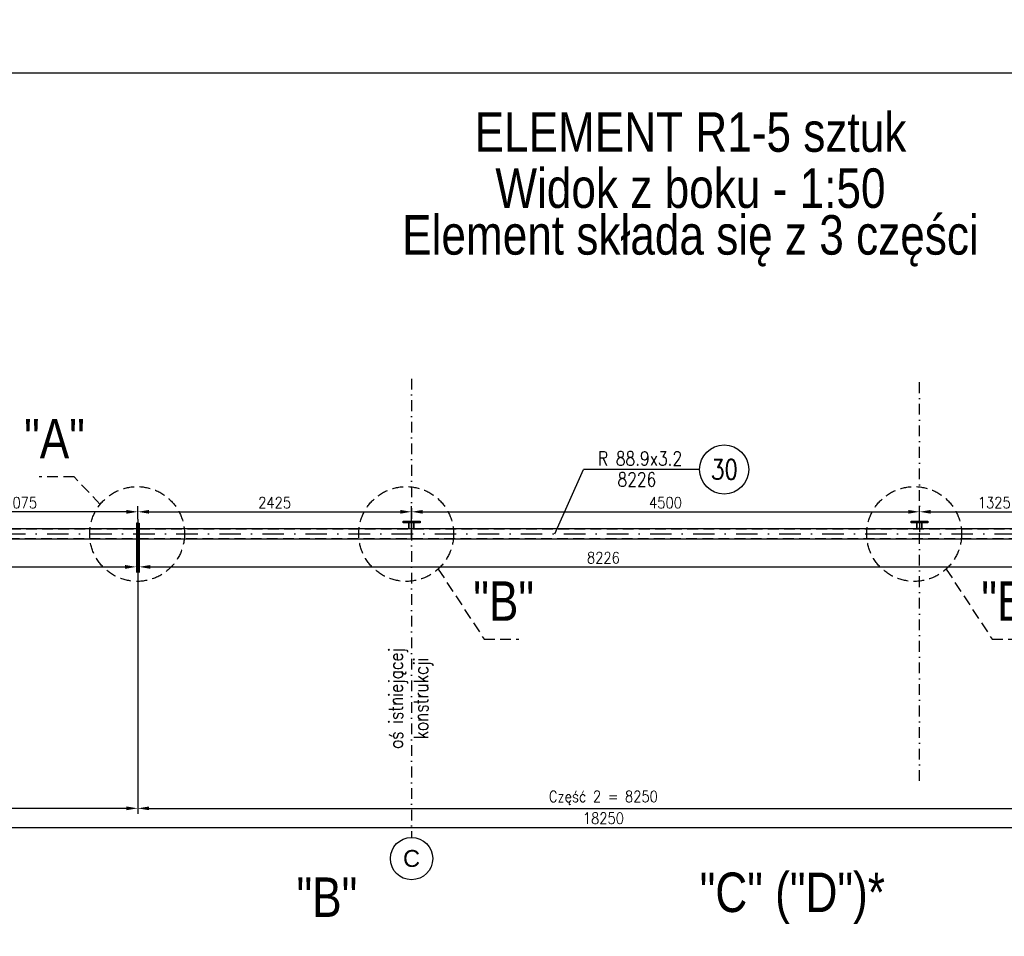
# Model space of a CAD drawing. Header units: millimetres. Extents: x -34919 to 306996, y -293018 to -145733.
# Tile 115 of 256: x 73232 to 74976, y -203398 to -201773. Entities that reach past the tile are written whole.
import ezdxf
from ezdxf.enums import TextEntityAlignment as Align

# ---------------------------------------------------------------- set-up
doc = ezdxf.new("R2010")
doc.units = ezdxf.units.MM
doc.header["$LTSCALE"] = 3
doc.linetypes.add('DASHDOT', pattern=[25.4, 12.7, -6.35, 0, -6.35])
doc.linetypes.add('HIDDEN', pattern=[9.525, 6.35, -3.175])
for name, color, linetype in [('0_18', 4, 'Continuous'), ('K-wypełnienia', 8, 'Continuous'), ('poziome 1', 7, 'Continuous'), ('PROFILE', 2, 'Continuous'), ('Prz', 5, 'Continuous'), ('slupki', 7, 'Continuous'), ('stezenia', 4, 'Continuous')]:
    doc.layers.add(name, color=color, linetype=linetype)
doc.layers.add('OPISY', color=2, linetype='Continuous', lineweight=13)
doc.styles.add('ARIAL', font='arial.ttf', dxfattribs={"width": 0.7, "height": 300})
doc.styles.add('NOVE3', font='romans.shx', dxfattribs={"width": 0.7})
doc.styles.add('R20', font='romans.shx', dxfattribs={"width": 0.85})
doc.styles.add('R50', font='romans.shx', dxfattribs={"width": 0.85, "height": 50})
doc.styles.add('ROMANS', font='romans.shx')
doc.styles.get("Standard").update_dxf_attribs({"font": 'arial.ttf', "height": 25})
doc.dimstyles.new('Skala 1_10_50', dxfattribs={"dimscale": 10, "dimtxt": 2, "dimasz": 2, "dimexe": 1, "dimexo": 0, "dimtad": 1, "dimdec": 0, "dimlfac": 5, "dimdsep": 46, "dimtxsty": 'R20', "dimcen": 0, "dimclrd": 4, "dimclre": 4, "dimclrt": 3, "dimadec": 0, "dimazin": 0, "dimtfac": 1, "dimtdec": 0, "dimtix": 1, "dimtmove": 0, "dimatfit": 2, "dimfxl": 1, "dimtolj": 1, "dimtzin": 0, "dimarcsym": 0})

# ---------------------------------------------------------------- blocks, each defined once
blk = doc.blocks.new('*D206')
at = {"layer": 'Defpoints', "color": 0, "transparency": 16777216}
for p in [(73440.8, -202658.7), (72440.8, -202674.7), (72440.8, -203171.4)]:
    blk.add_point(p, dxfattribs=at)
at = {"layer": 'stezenia', "color": 4, "lineweight": -2, "transparency": 16777216}
for p, q in [((73440.8, -202658.7), (73440.8, -203181.4)), ((72440.8, -202674.7), (72440.8, -203181.4)), ((73420.8, -203171.4), (72460.8, -203171.4))]:
    blk.add_line(p, q, dxfattribs=at)
at = {"layer": 'stezenia', "color": 4, "transparency": 16777216}
for points in [[(72460.8, -203168.1), (72460.8, -203174.7), (72440.8, -203171.4)], [(73420.8, -203168.1), (73420.8, -203174.7), (73440.8, -203171.4)]]:
    blk.add_solid(points, dxfattribs=at)
at = {"layer": 'stezenia', "color": 3, "transparency": 16777216, "insert": (72940.8, -203152.8), "char_height": 20, "attachment_point": 5, "style": 'R20'}
blk.add_mtext('\\A1;Część 1 = 5000', dxfattribs=at)
blk = doc.blocks.new('*D207')
at = {"layer": 'Defpoints', "color": 0, "transparency": 16777216}
for p in [(73440.8, -202658.7), (75090.8, -202658.7, 0), (75090.8, -203171.4)]:
    blk.add_point(p, dxfattribs=at)
at = {"layer": 'stezenia', "color": 4, "lineweight": -2, "transparency": 16777216}
for p, q in [((73440.8, -202658.7), (73440.8, -203181.4)), ((75090.8, -202658.7), (75090.8, -203181.4)), ((73460.8, -203171.4), (75070.8, -203171.4))]:
    blk.add_line(p, q, dxfattribs=at)
at = {"layer": 'stezenia', "color": 4, "transparency": 16777216}
for points in [[(73460.8, -203168.1), (73460.8, -203174.7), (73440.8, -203171.4)], [(75070.8, -203168.1), (75070.8, -203174.7), (75090.8, -203171.4)]]:
    blk.add_solid(points, dxfattribs=at)
at = {"layer": 'stezenia', "color": 3, "transparency": 16777216, "insert": (74265.8, -203152.8), "char_height": 20, "attachment_point": 5, "style": 'R20'}
blk.add_mtext('\\A1;Część 2 = 8250', dxfattribs=at)
blk = doc.blocks.new('*D217')
at = {"layer": 'Defpoints', "color": 0, "transparency": 16777216}
for p in [(73025.8, -202515.9, 0), (73025.8, -202645.8), (73440.8, -202658.7)]:
    blk.add_point(p, dxfattribs=at)
at = {"layer": 'stezenia', "color": 4, "lineweight": -2, "transparency": 16777216}
for p, q in [((73025.8, -202515.9), (73025.8, -202655.8)), ((73440.8, -202658.7), (73440.8, -202635.8)), ((73420.8, -202645.8), (73045.8, -202645.8))]:
    blk.add_line(p, q, dxfattribs=at)
at = {"layer": 'stezenia', "color": 4, "transparency": 16777216}
for points in [[(73045.8, -202642.5), (73045.8, -202649.1), (73025.8, -202645.8)], [(73420.8, -202642.5), (73420.8, -202649.1), (73440.8, -202645.8)]]:
    blk.add_solid(points, dxfattribs=at)
at = {"layer": 'stezenia', "color": 3, "transparency": 16777216, "insert": (73233.3, -202629.6), "char_height": 20, "attachment_point": 5, "style": 'R20'}
blk.add_mtext('\\A1;2075', dxfattribs=at)
blk = doc.blocks.new('*D218')
at = {"layer": 'Defpoints', "color": 0, "transparency": 16777216}
for p in [(73440.8, -202658.7), (73925.8, -202645.8), (73925.8, -202692.5)]:
    blk.add_point(p, dxfattribs=at)
at = {"layer": 'stezenia', "color": 4, "lineweight": -2, "transparency": 16777216}
for p, q in [((73440.8, -202658.7), (73440.8, -202635.8)), ((73925.8, -202692.5), (73925.8, -202635.8)), ((73460.8, -202645.8), (73905.8, -202645.8))]:
    blk.add_line(p, q, dxfattribs=at)
at = {"layer": 'stezenia', "color": 4, "transparency": 16777216}
for points in [[(73460.8, -202642.5), (73460.8, -202649.1), (73440.8, -202645.8)], [(73905.8, -202642.5), (73905.8, -202649.1), (73925.8, -202645.8)]]:
    blk.add_solid(points, dxfattribs=at)
at = {"layer": 'stezenia', "color": 3, "transparency": 16777216, "insert": (73683.3, -202629.6), "char_height": 20, "attachment_point": 5, "style": 'R20'}
blk.add_mtext('\\A1;2425', dxfattribs=at)
blk = doc.blocks.new('*D219')
at = {"layer": 'Defpoints', "color": 0, "transparency": 16777216}
for p in [(74825.8, -202645.8), (74825.8, -202654.5, 0), (73925.8, -202692.5)]:
    blk.add_point(p, dxfattribs=at)
at = {"layer": 'stezenia', "color": 4, "lineweight": -2, "transparency": 16777216}
for p, q in [((73925.8, -202692.5), (73925.8, -202635.8)), ((74825.8, -202654.5), (74825.8, -202635.8)), ((73945.8, -202645.8), (74805.8, -202645.8))]:
    blk.add_line(p, q, dxfattribs=at)
at = {"layer": 'stezenia', "color": 4, "transparency": 16777216}
for points in [[(73945.8, -202642.5), (73945.8, -202649.1), (73925.8, -202645.8)], [(74805.8, -202642.5), (74805.8, -202649.1), (74825.8, -202645.8)]]:
    blk.add_solid(points, dxfattribs=at)
at = {"layer": 'stezenia', "color": 3, "transparency": 16777216, "insert": (74375.8, -202629.6), "char_height": 20, "attachment_point": 5, "style": 'R20'}
blk.add_mtext('\\A1;4500', dxfattribs=at)
blk = doc.blocks.new('*D220')
at = {"layer": 'Defpoints', "color": 0, "transparency": 16777216}
for p in [(74825.8, -202654.5, 0), (75090.8, -202645.8), (75090.8, -202658.7)]:
    blk.add_point(p, dxfattribs=at)
at = {"layer": 'stezenia', "color": 4, "lineweight": -2, "transparency": 16777216}
for p, q in [((74825.8, -202654.5), (74825.8, -202635.8)), ((75090.8, -202658.7), (75090.8, -202635.8)), ((74845.8, -202645.8), (75070.8, -202645.8))]:
    blk.add_line(p, q, dxfattribs=at)
at = {"layer": 'stezenia', "color": 4, "transparency": 16777216}
for points in [[(74845.8, -202642.5), (74845.8, -202649.1), (74825.8, -202645.8)], [(75070.8, -202642.5), (75070.8, -202649.1), (75090.8, -202645.8)]]:
    blk.add_solid(points, dxfattribs=at)
at = {"layer": 'stezenia', "color": 3, "transparency": 16777216, "insert": (74958.3, -202629.6), "char_height": 20, "attachment_point": 5, "style": 'R20'}
blk.add_mtext('\\A1;1325', dxfattribs=at)
blk = doc.blocks.new('*D222')
at = {"layer": 'Defpoints', "color": 0, "transparency": 16777216}
for p in [(72440.8, -202694.7, 0), (73438.4, -202694.7, 0), (73438.4, -202743.4)]:
    blk.add_point(p, dxfattribs=at)
at = {"layer": 'stezenia', "color": 4, "lineweight": -2, "transparency": 16777216}
for p, q in [((72440.8, -202694.7), (72440.8, -202753.4)), ((73438.4, -202694.7), (73438.4, -202753.4)), ((72460.8, -202743.4), (73418.4, -202743.4))]:
    blk.add_line(p, q, dxfattribs=at)
at = {"layer": 'stezenia', "color": 4, "transparency": 16777216}
for points in [[(72460.8, -202740.1), (72460.8, -202746.8), (72440.8, -202743.4)], [(73418.4, -202740.1), (73418.4, -202746.8), (73438.4, -202743.4)]]:
    blk.add_solid(points, dxfattribs=at)
at = {"layer": 'stezenia', "color": 3, "transparency": 16777216, "insert": (72939.6, -202727.2), "char_height": 20, "attachment_point": 5, "style": 'R20'}
blk.add_mtext('\\A1;4988', dxfattribs=at)
blk = doc.blocks.new('*D223')
at = {"layer": 'Defpoints', "color": 0, "transparency": 16777216}
for p in [(73443.2, -202694.7, 0), (75088.4, -202694.7, 0), (75088.4, -202743.4)]:
    blk.add_point(p, dxfattribs=at)
at = {"layer": 'stezenia', "color": 4, "lineweight": -2, "transparency": 16777216}
for p, q in [((73443.2, -202694.7), (73443.2, -202753.4)), ((75088.4, -202694.7), (75088.4, -202753.4)), ((73463.2, -202743.4), (75068.4, -202743.4))]:
    blk.add_line(p, q, dxfattribs=at)
at = {"layer": 'stezenia', "color": 4, "transparency": 16777216}
for points in [[(73463.2, -202740.1), (73463.2, -202746.8), (73443.2, -202743.4)], [(75068.4, -202740.1), (75068.4, -202746.8), (75088.4, -202743.4)]]:
    blk.add_solid(points, dxfattribs=at)
at = {"layer": 'stezenia', "color": 3, "transparency": 16777216, "insert": (74265.8, -202727.2), "char_height": 20, "attachment_point": 5, "style": 'R20'}
blk.add_mtext('\\A1;8226', dxfattribs=at)
blk = doc.blocks.new('*D205')
at = {"layer": 'Defpoints', "color": 0, "transparency": 16777216}
for p in [(72440.8, -203078.5), (76090.8, -203078.5), (76090.8, -203205.2)]:
    blk.add_point(p, dxfattribs=at)
at = {"layer": 'stezenia', "color": 4, "lineweight": -2, "transparency": 16777216}
for p, q in [((72440.8, -203078.5), (72440.8, -203215.2)), ((76090.8, -203078.5), (76090.8, -203215.2)), ((72460.8, -203205.2), (76070.8, -203205.2))]:
    blk.add_line(p, q, dxfattribs=at)
at = {"layer": 'stezenia', "color": 4, "transparency": 16777216}
for points in [[(72460.8, -203201.9), (72460.8, -203208.6), (72440.8, -203205.2)], [(76070.8, -203201.9), (76070.8, -203208.6), (76090.8, -203205.2)]]:
    blk.add_solid(points, dxfattribs=at)
at = {"layer": 'stezenia', "color": 3, "transparency": 16777216, "insert": (74265.8, -203189), "char_height": 20, "attachment_point": 5, "style": 'R20'}
blk.add_mtext('\\A1;18250', dxfattribs=at)

msp = doc.modelspace()

# ---------------------------------------------------------------- linework, layer by layer
at = {"color": 4}
msp.add_line((74436.17, -202570.659, 0), (74230.8, -202570.659, 0), dxfattribs=at)
at = {"color": 6, "elevation": 0}
for points in [[(73940.839, -202665.056), (73910.839, -202665.056), (73910.839, -202662.656), (73940.839, -202662.656)], [(74840.839, -202665.056), (74810.839, -202665.056), (74810.839, -202662.656), (74840.839, -202662.656)]]:
    msp.add_lwpolyline(points, close=True, dxfattribs=at)
at = {"color": 6}
for points in [[(73438.439, -202693.636), (73440.839, -202693.636), (73440.839, -202665.991), (73438.439, -202665.991)], [(73443.239, -202693.636), (73440.839, -202693.636), (73440.839, -202665.991), (73443.239, -202665.991)]]:
    msp.add_lwpolyline(points, close=True, dxfattribs=at)
msp.add_circle((73925.839, -203260.426), 37.5)
at = {"layer": '0_18'}
msp.add_line((74179.979, -202684.835, 0), (74230.8, -202570.659, 0), dxfattribs=at)
at = {"layer": 'K-wypełnienia', "color": 1, "linetype": 'Continuous'}
msp.add_circle((74479.736, -202570.659, 0), 43.566, dxfattribs=at)
at = {"layer": 'poziome 1', "color": 3, "linetype": 'HIDDEN'}
for p, q in [((73327.948, -202583.721), (73266.291, -202583.721)), ((73374.039, -202632.59, 0), (73327.948, -202583.721)), ((73973.001, -202747.162, 0), (74054.347, -202871.534)), ((74873.062, -202747.162, 0), (74954.407, -202871.534, 0)), ((74054.347, -202871.534), (74116.004, -202871.534)), ((74954.407, -202871.534, 0), (75016.065, -202871.534, 0))]:
    msp.add_line(p, q, dxfattribs=at)
for centre in [(73439.602, -202685.131, 0), (73916.334, -202685.131, 0), (74816.394, -202685.131, 0)]:
    msp.add_circle(centre, 84.018, dxfattribs=at)
at = {"layer": 'PROFILE', "color": 2, "linetype": 'Continuous'}
for p, q in [((73921.009, -202675.856, 0), (73921.009, -202665.056, 0)), ((73930.669, -202675.856, 0), (73930.669, -202665.056, 0)), ((74821.009, -202675.856, 0), (74821.009, -202665.056, 0)), ((74830.669, -202675.856, 0), (74830.669, -202665.056, 0))]:
    msp.add_line(p, q, dxfattribs=at)
at = {"layer": 'Prz'}
msp.add_lwpolyline([(76407.931, -204767.769), (72307.931, -204767.769), (72307.931, -201867.769), (76407.931, -201867.769)], close=True, dxfattribs=at)
at = {"layer": 'slupki', "color": 4, "linetype": 'DASHDOT', "ltscale": 0.5}
for p, q in [((73925.839, -202409.91), (73925.839, -203222.926)), ((74825.839, -203122.926, 0), (74825.839, -202409.91, 0)), ((73925.839, -202662.656, 0), (73925.839, -202693.636)), ((74825.839, -202662.656, 0), (74825.839, -202693.636))]:
    msp.add_line(p, q, dxfattribs=at)
at = {"layer": 'slupki', "linetype": 'HIDDEN'}
for p, q in [((73921.809, -202675.856, 0), (73921.809, -202665.056, 0)), ((73929.869, -202675.856, 0), (73929.869, -202665.056, 0)), ((74821.809, -202675.856, 0), (74821.809, -202665.056, 0)), ((74829.869, -202675.856, 0), (74829.869, -202665.056, 0))]:
    msp.add_line(p, q, dxfattribs=at)
at = {"layer": 'slupki', "color": 4, "linetype": 'DASHDOT'}
msp.add_line((72440.839, -202684.746), (76090.839, -202684.746), dxfattribs=at)
at = {"layer": 'slupki', "linetype": 'HIDDEN'}
for points in [[(76090.839, -202676.576), (72440.839, -202676.576)], [(72440.839, -202692.916), (76090.839, -202692.916)]]:
    msp.add_lwpolyline(points, dxfattribs=at)
at = {"layer": 'stezenia', "color": 3}
msp.add_lwpolyline([(72440.839, -202675.856), (72440.839, -202693.636), (76090.839, -202693.636), (76090.839, -202675.856)], close=True, dxfattribs=at)

# ---------------------------------------------------------------- texts
at = {"color": 20, "insert": (33837.901, -182331.101), "char_height": 300, "width": 16331.01415, "attachment_point": 1, "style": 'NOVE3'}
msp.add_mtext('{\\C1;Wytyczne montażowe\\P\\H0.83333x;\\C3;Podczas montażu należy bezwzględnie przestrzegać dopuszczalnych tolerancji z uwagi na ścisłe dopasowanie elementów amortyzujących ugięcia dźwigarów przekrycia auli.\\P\\H1.2x;\\C1;\\PZabezpieczenia antykorozyjne.\\C256;\\P\\H0.83333x;\\C3;Wszystkie elementy stalowe konstrukcji należy poddać ocynkowaniu ogniowemu.\\PKonstrukcje przeznaczone do cynkowania ogniowego powinny odpowiadać następującym warunkom:\\P\\pl900;^I1. Spoiny powinny być wykonane metodą półautomatyczną w osłonie gazów ochronnych. Nie zaleca się spawania elektrodą otuloną, ze względu na złą jakość powłoki cynkowej na spoinach.\\P^I2. Powierzchnia konstrukcji powinna być wolna od: zawalcowań, zgorzelin, odprysków po spawaniu, ostrych krawędzi, zanieczyszczeń farbami, olejami, emulsjami oraz innymi materiałami stosowanymi przy trasowaniu, znakowaniu, spawaniu, wierceniu itp. W przypadku spawania elektrodą należy dokładnie usunąć otulinę spawalniczą w celu zminimalizowania wad powłoki. Po ocynkowaniu uwydatnią się wady jakości powierzchni stali np. zawalcowania, rysy traserskie, zeszlifowania, pory, odpryski spawalnicze, wadliwe spoiny.\\P^I3. Elementy konstrukcyjne powinny posiadać odpowiednie otwory technologiczne do odpowietrzenia, swobodnego przepływu cynku zewnątrz i wewnątrz elementu oraz do podwieszenia (mogą być przyspawane uchwyty z blachy z otworami).\\P^I4. W przypadku powierzchni spawanych na zakładkę, spoina powinna być szczelna ze wszystkich stron (spawana na około), a nakładki szczelnie przylegać do konstrukcji. Przekroje skrzynkowe oraz powierzchnie nakładające się mogą powodować uszkodzenie konstrukcji - pękanie spoin.\\P^I5. Każdy element konstrukcyjny powinien składać się z jednego gatunku stali.\\P^I6. Konstrukcje nie powinny posiadać małych szczelin lub wnęk. Spoiny powinny być szczelne i zamknięte wokół elementu, ponieważ w przeciwnym przypadku mogą po cynkowaniu wylewać się z nich resztki topnika i kwasu pogarszając jakość powłoki (tzw. "krwawe wycieki").\\P^I7. Naddatek wymiarowy dla otworów pod śruby powinien wynosić 1 - 2 mm.\\PTermiczne oddziaływanie kąpieli cynkowej uwalnia w elementach naprężenia wewnętrzne, co może powodować odkształcenia. Szczególnie uwidacznia się to w elementach spawanych. Dotyczy to także dwuteowników spawanych, których odkształcenia po cynkowaniu mogą przekroczyć dopuszczalne normy, oraz nie usztywnionych arkuszy blach i otwartych kształtowników giętych.\\P\\C256;\\P\\pl0;\\H1.2x;\\C1;Malowanie konstrukcji.\\P\\H0.83333x;\\C3;Wszystkie elementy stalowe konstrukcji należy pomalować proszkowo na kolor RAL 9011}', dxfattribs=at)
at = {"insert": (73925.839, -203260.426), "char_height": 30, "attachment_point": 5}
msp.add_mtext('\\A1;C', dxfattribs=at)
at = {"layer": 'K-wypełnienia', "color": 1, "linetype": 'Continuous', "style": 'ARIAL', "width": 0.8}
for s, p in [('ELEMENT R1-5 sztuk', (74420.012, -201971.271)), ('Widok z boku - 1:50', (74420.012, -202070.713)), ('Element składa się z 3 części', (74420.012, -202163.08)), ('"A"', (73293.232, -202516.177)), ('"B"', (74089.062, -202803.99)), ('"B"', (74989.123, -202803.99, 0)), ('"B"', (73775.893, -203328.878)), ('"C" ("D")*', (74600.51, -203328.878))]:
    msp.add_text(s, height=70, dxfattribs=at).set_placement(p, align=Align.MIDDLE)
at = {"layer": 'OPISY', "style": 'R50', "width": 0.8}
for s, p in [('R 88.9x3.2', (74330.696, -202551.311, 0)), ('8226', (74325.114, -202588.572, 0))]:
    msp.add_text(s, height=25, dxfattribs=at).set_placement(p, align=Align.MIDDLE)
at = {"layer": 'OPISY', "color": 2, "style": 'ROMANS', "width": 0.8}
msp.add_text('30', height=35, dxfattribs=at).set_placement((74480.247, -202570.669, 0), align=Align.MIDDLE)
at = {"layer": 'OPISY', "style": 'R50', "width": 0.8}
for s, p in [('oś istniejącej', (73901.44, -202976.407)), ('konstrukcji', (73946.124, -202976.407))]:
    msp.add_text(s, height=25, rotation=90, dxfattribs=at).set_placement(p, align=Align.MIDDLE)

# ---------------------------------------------------------------- dimensions: what is measured, and where the dimension line sits
at = {"layer": 'stezenia', "color": 3}
for base, p1, p2, picture, middle in [((73025.839, -202645.817), (73440.839, -202658.669), (73025.839, -202515.887, 0), '*D217', (73233.339, -202629.567)), ((73438.439, -202743.439), (72440.839, -202694.746, 0), (73438.439, -202694.746, 0), '*D222', (72939.639, -202727.189)), ((75088.439, -202743.439), (73443.239, -202694.746, 0), (75088.439, -202694.746, 0), '*D223', (74265.839, -202727.189))]:
    dim = msp.add_linear_dim(base=base, p1=p1, p2=p2, dimstyle='Skala 1_10_50', dxfattribs=at)
    dim.commit()
    dim.dimension.update_dxf_attribs({"geometry": picture, "text_midpoint": middle})
for base, p1, p2, picture, middle in [((73925.839, -202645.817), (73440.839, -202658.669), (73925.839, -202692.521), '*D218', (73683.339, -202629.567)), ((74825.839, -202645.817), (73925.839, -202692.521), (74825.839, -202654.526, 0), '*D219', (74375.839, -202629.567)), ((75090.839, -202645.817), (74825.839, -202654.526, 0), (75090.839, -202658.669), '*D220', (74958.339, -202629.567)), ((76090.839, -203205.248), (72440.839, -203078.524), (76090.839, -203078.524), '*D205', (74265.839, -203188.998))]:
    dim = msp.add_linear_dim(base=base, p1=p1, p2=p2, dimstyle='Skala 1_10_50', override={"dimtmove": 1}, dxfattribs=at)
    dim.commit()
    dim.dimension.update_dxf_attribs({"geometry": picture, "text_midpoint": middle})
dim = msp.add_linear_dim(base=(72440.839, -203171.402), p1=(73440.839, -202658.669), p2=(72440.839, -202674.746), text='Część 1 = <>', dimstyle='Skala 1_10_50', dxfattribs=at)
dim.commit()
dim.dimension.update_dxf_attribs({"geometry": '*D206', "text_midpoint": (72940.839, -203152.771)})
dim = msp.add_linear_dim(base=(75090.839, -203171.402), p1=(73440.839, -202658.669), p2=(75090.839, -202658.669, 0), text='Część 2 = <>', dimstyle='Skala 1_10_50', override={"dimtmove": 1}, dxfattribs=at)
dim.commit()
dim.dimension.update_dxf_attribs({"geometry": '*D207', "text_midpoint": (74265.839, -203152.771)})

doc.saveas('drawing.dxf')
